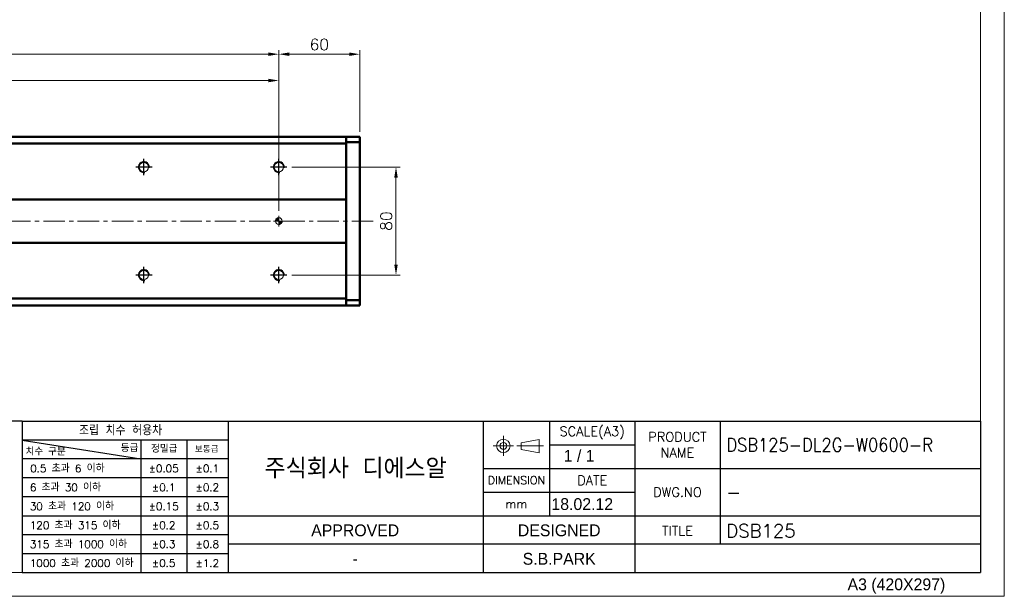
# Model space of a CAD drawing. Header units: millimetres. Extents: x 46891 to 50021, y 6223 to 9571.
# Tile 5 of 7: x 49291 to 50021, y 8529 to 8956. Entities that reach past the tile are written whole.
import ezdxf
from ezdxf.enums import TextEntityAlignment as Align

# ---------------------------------------------------------------- set-up
doc = ezdxf.new("R2010")
doc.units = ezdxf.units.MM
doc.header["$LTSCALE"] = 0.5
doc.linetypes.add('CENTER', pattern=[50.8, 31.75, -6.35, 6.35, -6.35])
doc.layers.get('0').update_dxf_attribs({"lineweight": 20})
doc.layers.add('1', color=1, linetype='CENTER', lineweight=13)
doc.layers.add('외형선(ISO)', color=7, linetype='Continuous', lineweight=50)
for name, color, linetype in [('3', 3, 'Continuous'), ('C', 1, 'CENTER'), ('DIM', 4, 'Continuous')]:
    doc.layers.add(name, color=color, linetype=linetype)
doc.styles.add('ACISOGDT', font='amgdt.shx')
doc.styles.add('DSR TEXT', font='romans.shx', dxfattribs={"bigfont": 'whgtxt.shx'})
doc.styles.get("Standard").update_dxf_attribs({"font": 'romans.shx', "bigfont": 'whgtxt.shx'})
doc.dimstyles.new('DSR', dxfattribs={"dimscale": 2, "dimtxt": 3, "dimasz": 3, "dimexe": 0.5, "dimexo": 0.5, "dimgap": 0.5, "dimtad": 1, "dimdsep": 46, "dimtxsty": 'Standard', "dimcen": 2.5, "dimclrd": 4, "dimclre": 4, "dimclrt": 2, "dimadec": 0, "dimazin": 2, "dimtfac": 1, "dimtmove": 0, "dimatfit": 3, "dimfxl": 0, "dimlwd": -1, "dimlwe": -1, "dimarcsym": 0})

# ---------------------------------------------------------------- blocks, each defined once
blk = doc.blocks.new('A$C13F00394')
for p, q in [((109.11, 28.14), (105.34, 27.43)), ((105.34, 27.43), (105.34, 26.01)), ((109.11, 25.3), (109.11, 28.14)), ((105.34, 26.01), (109.11, 25.3))]:
    blk.add_line(p, q)
for radius in [1.42, 0.71]:
    blk.add_circle((101.56, 26.76), radius)
at = {"layer": '1'}
for p, q in [((101.56, 28.89), (101.56, 24.63)), ((103.69, 26.76), (99.44, 26.76)), ((104.41, 26.76), (110.04, 26.76))]:
    blk.add_line(p, q, dxfattribs=at)
at = {"layer": '3'}
for p, q in [((0, 32), (-207.68, 32)), ((0, 32), (202.32, 32)), ((0, 32), (0, 0)), ((43.43, 32), (43.43, 0)), ((97.32, 32), (97.32, 12)), ((111.32, 32), (111.32, 12)), ((129.32, 32), (129.32, 0)), ((147.32, 32), (147.32, 6)), ((202.32, 32), (202.32, 0)), ((0, 28), (25, 24)), ((43.43, 28), (0, 28)), ((25, 28), (25, 0)), ((34.7, 28), (34.7, 0)), ((111.32, 27), (129.32, 27)), ((43.43, 24), (0, 24)), ((97.32, 22), (202.32, 22)), ((43.43, 20), (0, 20)), ((97.32, 17), (129.32, 17)), ((43.43, 16), (0, 16)), ((0, 12), (129.32, 12)), ((97.32, 12), (97.32, 0)), ((129.32, 12), (202.32, 12)), ((43.43, 8), (0, 8)), ((97.32, 6), (43.43, 6)), ((129.32, 6), (97.32, 6)), ((202.32, 6), (129.32, 6)), ((43.43, 4), (0, 4)), ((0, 0), (202.32, 0))]:
    blk.add_line(p, q, dxfattribs=at)
at = {"color": 0, "style": 'DSR TEXT'}
for s, height, p in [('조립 치수 허용차', 2, (11.97, 29.02)), ('등급', 1.5, (20.77, 25.52)), ('정밀급', 1.5, (27.18, 25.37)), ('치수 구분', 1.5, (0.69, 24.78)), ('보통급', 1.3, (36.41, 25.38)), (' 0.5 초과 6 이하', 1.6, (0.56, 21.19)), (' 6 초과 30 이하', 1.6, (0.49, 17.19)), (' 30 초과 120 이하', 1.6, (0.49, 13.19)), (' 120 초과 315 이하', 1.6, (0.49, 9.19)), (' 315 초과 1000 이하', 1.6, (0.49, 5.19)), (' 1000 초과 2000 이하', 1.6, (0.49, 1.19))]:
    blk.add_text(s, height=height, dxfattribs=at).set_placement(p)
at = {"color": 7, "style": 'ACISOGDT'}
for s, p in [('APPROVED', (70.28, 8.93)), ('DESIGNED', (113.35, 8.93))]:
    blk.add_text(s, height=2.5, dxfattribs=at).set_placement(p, align=Align.MIDDLE_CENTER)
at = {"color": 7, "attachment_point": 5, "style": 'DSR TEXT'}
for s, insert, char_height in [('SCALE(A3)', (120.32, 29.5), 2), ('PRODUCT\\PNAME', (138.32, 27), 2), ('주식회사 디에스알', (70.37, 22), 4.2), ('DIMENSION', (104.32, 19.5), 1.7), ('DATE', (120.32, 19.5), 2), ('DWG.NO', (138.32, 17), 2), ('mm', (104.32, 14.5), 1.8), ('TITLE', (138.32, 8.83), 2)]:
    blk.add_mtext(s, dxfattribs=dict(at, insert=insert, char_height=char_height))
at = {"color": 0, "char_height": 1.6, "attachment_point": 5, "style": 'DSR TEXT'}
for s, insert in [('%%P0.05', (29.85, 22)), ('%%P0.1', (39.07, 22)), ('%%P0.1', (29.85, 18)), ('%%P0.2', (39.07, 18)), ('%%P0.15', (29.85, 14)), ('%%P0.3', (39.07, 14)), ('%%P0.2', (29.85, 10)), ('%%P0.5', (39.07, 10)), ('%%P0.3', (29.85, 6)), ('%%P0.8', (39.07, 6)), ('%%P0.5', (29.85, 2)), ('%%P1.2', (39.07, 2))]:
    blk.add_mtext(s, dxfattribs=dict(at, insert=insert))
blk = doc.blocks.new('A$C1C1952E1')
at = {"color": 1}
blk.add_lwpolyline([(0, 0), (420, 0), (420, 297), (0, 297)], close=True, dxfattribs=at)
at = {"color": 3}
blk.add_lwpolyline([(5, 5), (415, 5), (415, 292), (5, 292)], close=True, dxfattribs=at)
at = {"color": 7, "style": 'ACISOGDT'}
blk.add_text('A3 (420X297)', height=2.5, dxfattribs=at).set_placement((386.91, 1.28))
blk = doc.blocks.new('A$C33E56CC6')
h = blk.add_hatch()
h.set_pattern_fill('ANSI31', color=256, style=0)
h.set_pattern_definition([(45, (-7065.45672, -6508.5399), (-0.0883883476, 0.0883883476), [])])
h.paths.add_polyline_path([(4, 6.5, 0.414214), (1.5, 4), (4, 4)])
h.paths.add_polyline_path([(6.5, 4), (4, 4), (4, 1.5, 0.414214)])
blk.add_circle((4, 4), 2.5)
at = {"layer": '1'}
for p, q in [((4, 0), (4, 8)), ((0, 4), (8, 4))]:
    blk.add_line(p, q, dxfattribs=at)
blk = doc.blocks.new('tap8')
blk.add_circle((0, 0), 3.4)
at = {"layer": 'C', "color": 1, "linetype": 'CENTER'}
for p, q in [((-6.05, 0), (6.05, 0)), ((0, -6.05), (0, 6.05))]:
    blk.add_line(p, q, dxfattribs=at)
at = {"layer": 'DIM', "color": 3}
blk.add_arc((0, 0), 4, 263.84551, 189.43144, dxfattribs=at)
blk = doc.blocks.new('*D120')
at = {"color": 1, "linetype": 'ByBlock'}
for p, q in [((48783.26, 8814.71), (48783.26, 8914.3)), ((48791.06, 8911.3), (49475.46, 8911.3)), ((49483.26, 8814.71), (49483.26, 8914.3))]:
    blk.add_line(p, q, dxfattribs=at)
at = {"color": 1}
for points in [[(48791.06, 8912.6), (48791.06, 8910), (48783.26, 8911.3)], [(49475.46, 8912.6), (49475.46, 8910), (49483.26, 8911.3)]]:
    blk.add_solid(points, dxfattribs=at)
at = {"layer": 'Defpoints', "color": 0}
for p in [(49483.26, 8911.3), (48783.26, 8811.11), (49483.26, 8811.11)]:
    blk.add_point(p, dxfattribs=at)
at = {"color": 3, "insert": (49133.26, 8918.5), "char_height": 8.4, "attachment_point": 5, "style": 'DSR TEXT'}
blk.add_mtext('700%%P0.02', dxfattribs=at)
blk = doc.blocks.new('*D122')
at = {"color": 1, "linetype": 'ByBlock'}
for p, q in [((49483.26, 8858.32), (49483.26, 8933.79)), ((49491.06, 8930.79), (49535.46, 8930.79)), ((49543.26, 8873.21), (49543.26, 8933.79))]:
    blk.add_line(p, q, dxfattribs=at)
at = {"color": 1}
for points in [[(49491.06, 8932.09), (49491.06, 8929.49), (49483.26, 8930.79)], [(49535.46, 8932.09), (49535.46, 8929.49), (49543.26, 8930.79)]]:
    blk.add_solid(points, dxfattribs=at)
at = {"layer": 'Defpoints', "color": 0}
for p in [(49543.26, 8930.79), (49543.26, 8869.61), (49483.26, 8854.72)]:
    blk.add_point(p, dxfattribs=at)
at = {"color": 3, "insert": (49513.26, 8937.99), "char_height": 8.4, "attachment_point": 5, "style": 'DSR TEXT'}
blk.add_mtext('60', dxfattribs=at)
blk = doc.blocks.new('*D125')
at = {"color": 1, "linetype": 'ByBlock'}
for p, q in [((48783.26, 8856.76), (48783.26, 8933.79)), ((48791.06, 8930.79), (49475.46, 8930.79)), ((49483.26, 8856.76), (49483.26, 8933.79))]:
    blk.add_line(p, q, dxfattribs=at)
at = {"color": 1}
for points in [[(48791.06, 8932.09), (48791.06, 8929.49), (48783.26, 8930.79)], [(49475.46, 8932.09), (49475.46, 8929.49), (49483.26, 8930.79)]]:
    blk.add_solid(points, dxfattribs=at)
at = {"layer": 'Defpoints', "color": 0}
for p in [(49483.26, 8930.79), (48783.26, 8853.16), (49483.26, 8853.16)]:
    blk.add_point(p, dxfattribs=at)
at = {"color": 3, "insert": (49133.26, 8937.99), "char_height": 8.4, "attachment_point": 5, "style": 'DSR TEXT'}
blk.add_mtext('7X100PITCH=700', dxfattribs=at)
blk = doc.blocks.new('*D126')
at = {"color": 1, "linetype": 'ByBlock'}
for p, q in [((49492.91, 8847.11), (49573.1, 8847.11)), ((49570.1, 8774.91), (49570.1, 8839.31)), ((49492.91, 8767.11), (49573.1, 8767.11))]:
    blk.add_line(p, q, dxfattribs=at)
at = {"color": 1}
for points in [[(49568.8, 8839.31), (49571.4, 8839.31), (49570.1, 8847.11)], [(49568.8, 8774.91), (49571.4, 8774.91), (49570.1, 8767.11)]]:
    blk.add_solid(points, dxfattribs=at)
at = {"layer": 'Defpoints', "color": 0}
for p in [(49489.31, 8847.11), (49570.1, 8847.11), (49489.31, 8767.11)]:
    blk.add_point(p, dxfattribs=at)
at = {"color": 3, "insert": (49562.9, 8807.11), "char_height": 8.4, "attachment_point": 5, "rotation": 90, "style": 'DSR TEXT'}
blk.add_mtext('80', dxfattribs=at)

msp = doc.modelspace()

# ---------------------------------------------------------------- linework, layer by layer
at = {"layer": '1'}
msp.add_line((49553.25998, 8807.1125), (48633.25998, 8807.1125), dxfattribs=at)
at = {"layer": '3'}
for p in [(50003.32132, 8658.86552), (49293.18703, 8546.54552)]:
    msp.add_line(p, (50003.32132, 8546.54552), dxfattribs=at)
at = {"layer": '외형선(ISO)'}
for p, q in [((49533.25998, 8869.6125), (48716.25998, 8869.6125)), ((49533.25998, 8868.73382), (49533.25998, 8869.6125)), ((49533.25998, 8869.6125), (49533.25998, 8868.73382)), ((49533.25998, 8869.6125), (49543.25998, 8869.6125)), ((49533.25998, 8868.73382), (49533.25998, 8864.6125)), ((49533.25998, 8865.6125), (49533.25998, 8868.73382)), ((49533.25998, 8865.6125), (49543.25998, 8865.6125)), ((49543.25998, 8868.73382), (49543.25998, 8869.6125)), ((49543.25998, 8868.73382), (49543.25998, 8865.6125)), ((49543.25998, 8865.6125), (49543.25998, 8748.6125)), ((48716.25998, 8864.6125), (49533.25998, 8864.6125)), ((49533.25998, 8864.6125), (49533.25998, 8823.1125)), ((49533.25998, 8823.1125), (48716.25998, 8823.1125)), ((49533.25998, 8823.1125), (49533.25998, 8822.25895)), ((49533.25998, 8822.25895), (49533.25998, 8821.9054)), ((49533.25998, 8821.9054), (49533.25998, 8792.31961)), ((49533.25998, 8792.31961), (49533.25998, 8821.9054)), ((49533.25998, 8792.31961), (49533.25998, 8791.96606)), ((48716.25998, 8791.1125), (49533.25998, 8791.1125)), ((49533.25998, 8791.96606), (49533.25998, 8791.1125)), ((49533.25998, 8791.1125), (49533.25998, 8749.6125)), ((49533.25998, 8749.6125), (48716.25998, 8749.6125)), ((49533.25998, 8749.6125), (49533.25998, 8745.49118)), ((49533.25998, 8745.49118), (49533.25998, 8748.6125)), ((49533.25998, 8748.6125), (49543.25998, 8748.6125)), ((49543.25998, 8748.6125), (49543.25998, 8745.49118)), ((49533.25998, 8744.6125), (48716.25998, 8744.6125)), ((49533.25998, 8744.6125), (49533.25998, 8745.49118)), ((49533.25998, 8745.49118), (49533.25998, 8744.6125)), ((49533.25998, 8744.6125), (49543.25998, 8744.6125)), ((49543.25998, 8744.6125), (49543.25998, 8745.49118))]:
    msp.add_line(p, q, dxfattribs=at)

# ---------------------------------------------------------------- block references
at = {"xscale": 3.51, "yscale": 3.51, "zscale": 3.51}
for name, p in [('A$C1C1952E1', (48546.67132, 8528.99552)), ('A$C13F00394', (49293.18704, 8546.54552))]:
    msp.add_blockref(name, p, dxfattribs=at)
at = {"rotation": 90}
for p in [(49383.25998, 8847.1125), (49483.25998, 8847.1125), (49383.25998, 8767.1125), (49483.25998, 8767.1125)]:
    msp.add_blockref('tap8', p, dxfattribs=at)
msp.add_blockref('A$C33E56CC6', (49479.25997, 8803.11251))

# ---------------------------------------------------------------- texts
at = {"color": 2, "style": 'DSR TEXT', "width": 0.9}
msp.add_text('DSB125-DL2G-W0600-R', height=9.828, dxfattribs=at).set_placement((49814.8714, 8636.33712))
at = {"color": 2}
for s, height, style, p in [('1 / 1', 8.775, 'ACISOGDT', (49694.39953, 8628.7798)), ('-', 9.828, 'DSR TEXT', (49814.8714, 8601.23712)), ('18.02.12', 8.775, 'ACISOGDT', (49685.28044, 8592.96362)), ('DSB125', 9.828, 'DSR TEXT', (49814.8714, 8572.544))]:
    msp.add_text(s, height=height, dxfattribs=dict(at, style=style)).set_placement(p)
at = {"color": 2, "style": 'ACISOGDT'}
for s, p in [('S.B.PARK', (49691.03241, 8556.81296)), ('-', (49539.88017, 8556.81296))]:
    msp.add_text(s, height=8.775, dxfattribs=at).set_placement(p, align=Align.MIDDLE_CENTER)

# ---------------------------------------------------------------- dimensions: what is measured, and where the dimension line sits
for base, p1, p2, text, picture, middle in [((49483.25998, 8930.78711), (48783.25998, 8853.15948), (49483.25998, 8853.15948), '7X100PITCH=<>', '*D125', (49133.25998, 8937.98711)), ((49483.25998, 8911.30458), (48783.25998, 8811.1125), (49483.25998, 8811.1125), '<>%%P0.02', '*D120', (49133.25998, 8918.50458))]:
    dim = msp.add_linear_dim(base=base, p1=p1, p2=p2, text=text, dimstyle='DSR', override={"dimscale": 3, "dimtxt": 2.8, "dimasz": 2.600136, "dimexe": 1, "dimexo": 1.2, "dimgap": 1, "dimdec": 4, "dimtxsty": 'DSR TEXT', "dimclrd": 1, "dimclre": 1, "dimclrt": 3, "dimtdec": 4, "dimtix": 1})
    dim.commit()
    dim.dimension.update_dxf_attribs({"geometry": picture, "text_midpoint": middle})
dim = msp.add_linear_dim(base=(49543.25998, 8930.78711), p1=(49483.25998, 8854.72414), p2=(49543.25998, 8869.6125), dimstyle='DSR', override={"dimscale": 3, "dimtxt": 2.8, "dimasz": 2.600136, "dimexe": 1, "dimexo": 1.2, "dimgap": 1, "dimdec": 4, "dimtxsty": 'DSR TEXT', "dimclrd": 1, "dimclre": 1, "dimclrt": 3, "dimtdec": 4, "dimtix": 1})
dim.commit()
dim.dimension.update_dxf_attribs({"geometry": '*D122', "text_midpoint": (49513.25998, 8930.78711), "dimtype": 160})
dim = msp.add_linear_dim(base=(49570.09851, 8847.1125), p1=(49489.30695, 8767.1125), p2=(49489.30695, 8847.1125), angle=90, dimstyle='DSR', override={"dimscale": 3, "dimtxt": 2.8, "dimasz": 2.600136, "dimexe": 1, "dimexo": 1.2, "dimgap": 1, "dimdec": 4, "dimtxsty": 'DSR TEXT', "dimclrd": 1, "dimclre": 1, "dimclrt": 3, "dimtdec": 4, "dimtix": 1})
dim.commit()
dim.dimension.update_dxf_attribs({"geometry": '*D126', "text_midpoint": (49562.89851, 8807.1125)})

doc.saveas('drawing.dxf')
